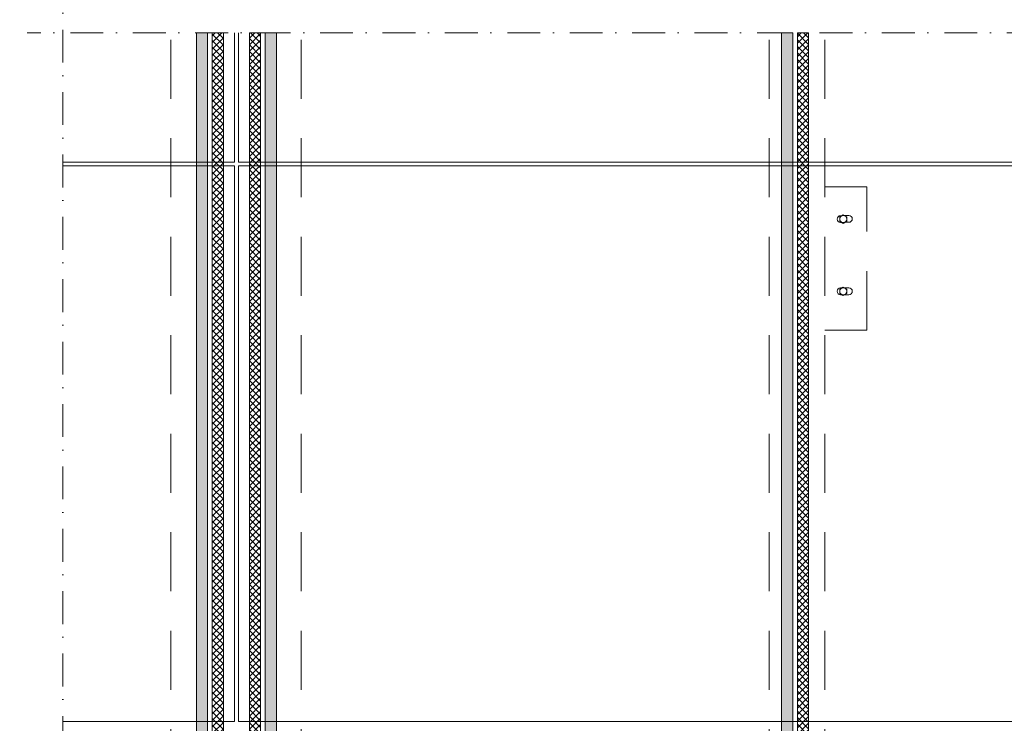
# Model space of a CAD drawing. Extents: x -106566 to -43002, y 22119 to 47619.
# Tile 4 of 24: x -95875 to -85301, y 33440 to 41000. Entities that reach past the tile are written whole.
import ezdxf

# ---------------------------------------------------------------- set-up
doc = ezdxf.new("R2010")
doc.units = 0
doc.header["$MEASUREMENT"] = 0
doc.linetypes.add('Dot & Dashed', pattern=[670.277762, 352.777767, -176.388884, 0, -141.111112])
doc.linetypes.add('Przerywana długa', pattern=[1058.333302, 634.99999, -423.333311])
for name, color, linetype, lineweight, true_color in [('2D Drafting - General_Pen_No__2', 7, 'Continuous', 15, 0x7f7f7f), ('2D Drafting - General_Pen_No__5', 7, 'Continuous', 25, 0x40a5ff), ('Wymiarowanie_Pen_No__5', 7, 'Continuous', 25, 0x40a5ff)]:
    doc.layers.add(name, color=color, linetype=linetype, lineweight=lineweight, true_color=true_color)
doc.layers.add('Wymiarowanie', color=7, linetype='Continuous')
doc.styles.add('GENERATED_STYLE_1', font='txt')
doc.dimstyles.new('GENERATED_STYLE__1', dxfattribs={"dimtxt": 200, "dimasz": 190, "dimexe": 0.18, "dimexo": 0, "dimgap": 0.09, "dimtad": 1, "dimdec": 1, "dimlfac": 0.1, "dimzin": 0, "dimdsep": 46, "dimtxsty": 'GENERATED_STYLE_1', "dimblk": 'ARROWHEAD_6', "dimblk1": 'ARROWHEAD_6', "dimblk2": 'ARROWHEAD_6', "dimcen": 0.09, "dimclrd": 256, "dimclre": 256, "dimclrt": 256, "dimadec": 0, "dimazin": 0, "dimtfac": 1, "dimtdec": 4, "dimtmove": 0, "dimatfit": 3, "dimfxl": 0, "dimtolj": 1, "dimtzin": 0, "dimarcsym": 0})
pattern_1 = [(45, (0, 0), (-70.71068, 70.71068), [75, -25]), (45, (7e-15, 70.71), (-70.71068, 70.71068), [75, -25])]
pattern_2 = [(45, (0, 0), (-35.35534, 35.35534), []), (135, (0, 0), (35.35534, 35.35534), [])]

# ---------------------------------------------------------------- blocks, each defined once
blk = doc.blocks.new('*D13')
at = {"layer": 'Wymiarowanie_Pen_No__5', "linetype": 'Continuous'}
for p, q in [((-96314, 33560), (-96114, 33360)), ((-96114, 33320), (-96314, 33520)), ((-96026, 33420), (-96401, 33420)), ((-96214, 27450), (-96214, 33420)), ((-96314, 27550), (-96114, 27350)), ((-96026, 27450), (-96401, 27450)), ((-96214, 27300), (-96214, 27450))]:
    blk.add_line(p, q, dxfattribs=at)
at = {"layer": 'Wymiarowanie_Pen_No__5', "char_height": 200, "attachment_point": 7, "rotation": 90, "style": 'GENERATED_STYLE_1'}
for s, insert in [('{597,0}', (-96254, 36104)), ('{4,0}', (-96254, 32937)), ('{597,0}', (-96254, 29902))]:
    blk.add_mtext(s, dxfattribs=dict(at, insert=insert))
blk = doc.blocks.new('ARROWHEAD_6')
at = {"color": 0, "linetype": 'Continuous', "lineweight": 0}
for p, q in [((0, 0), (-1, 0)), ((-0.5, -0.5), (0.5, 0.5))]:
    blk.add_line(p, q, dxfattribs=at)
blk = doc.blocks.new('*D15')
at = {"layer": 'Wymiarowanie_Pen_No__5', "linetype": 'Continuous'}
for p, q in [((-96314, 33560), (-96114, 33360)), ((-96114, 33320), (-96314, 33520)), ((-96026, 33460), (-96401, 33460)), ((-96026, 33420), (-96401, 33420)), ((-96214, 33420), (-96214, 33460))]:
    blk.add_line(p, q, dxfattribs=at)
at = {"layer": 'Wymiarowanie_Pen_No__5', "char_height": 200, "attachment_point": 7, "rotation": 90, "style": 'GENERATED_STYLE_1'}
for s, insert in [('{597,0}', (-96254, 36104)), ('{4,0}', (-96254, 32937)), ('{597,0}', (-96254, 29902))]:
    blk.add_mtext(s, dxfattribs=dict(at, insert=insert))
blk = doc.blocks.new('*D16')
at = {"layer": 'Wymiarowanie_Pen_No__5', "linetype": 'Continuous'}
for p, q in [((-96214, 39430), (-96214, 39580)), ((-96114, 39330), (-96314, 39530)), ((-96026, 39430), (-96401, 39430)), ((-96214, 33460), (-96214, 39430)), ((-96314, 33560), (-96114, 33360)), ((-96114, 33320), (-96314, 33520)), ((-96026, 33460), (-96401, 33460))]:
    blk.add_line(p, q, dxfattribs=at)
at = {"layer": 'Wymiarowanie_Pen_No__5', "char_height": 200, "attachment_point": 7, "rotation": 90, "style": 'GENERATED_STYLE_1'}
for s, insert in [('{597,0}', (-96254, 36104)), ('{4,0}', (-96254, 32937)), ('{597,0}', (-96254, 29902))]:
    blk.add_mtext(s, dxfattribs=dict(at, insert=insert))

msp = doc.modelspace()

# ---------------------------------------------------------------- hatches: boundary and pattern name
at = {"layer": '2D Drafting - General_Pen_No__2', "linetype": 'Continuous'}
h = msp.add_hatch(dxfattribs=at)
h.set_pattern_fill('Grid_5x5_Diagonal', color=256, style=0, pattern_type=2)
h.set_pattern_definition(pattern_2)
h.paths.add_polyline_path([(-93807.7, 40857.78), (-93807.7, 27449.57), (-93687.7, 27449.57), (-93687.7, 40857.78)], flags=0)
h = msp.add_hatch(dxfattribs=at)
h.set_pattern_fill('Grid_5x5_Diagonal', color=256, style=0, pattern_type=2)
h.set_pattern_definition(pattern_2)
h.paths.add_polyline_path([(-93287.7, 40857.78), (-93287.7, 27449.57), (-93407.7, 27449.57), (-93407.7, 40857.78)], flags=0)
h = msp.add_hatch(dxfattribs=at)
h.set_pattern_fill('Grid_5x5_Diagonal', color=256, style=0, pattern_type=2)
h.set_pattern_definition(pattern_2)
h.paths.add_polyline_path([(-87523.37, 40857.78), (-87523.37, 27449.57), (-87403.37, 27449.57), (-87403.37, 40857.78)], flags=0)
at = {"layer": '2D Drafting - General_Pen_No__5', "linetype": 'Continuous'}
h = msp.add_hatch(dxfattribs=at)
h.set_pattern_fill('Beton', color=256, style=0, pattern_type=2)
h.set_pattern_definition(pattern_1)
h.paths.add_polyline_path([(-93977.7, 40857.78), (-93977.7, 27449.57), (-93857.7, 27449.57), (-93857.7, 40857.78)], flags=0)
h = msp.add_hatch(dxfattribs=at)
h.set_pattern_fill('Beton', color=256, style=0, pattern_type=2)
h.set_pattern_definition(pattern_1)
h.paths.add_polyline_path([(-93117.7, 40857.78), (-93117.7, 27449.57), (-93237.7, 27449.57), (-93237.7, 40857.78)], flags=0)
h = msp.add_hatch(dxfattribs=at)
h.set_pattern_fill('Beton', color=256, style=0, pattern_type=2)
h.set_pattern_definition(pattern_1)
h.paths.add_polyline_path([(-87693.37, 40857.78), (-87693.37, 27449.57), (-87573.37, 27449.57), (-87573.37, 40857.78)], flags=0)

# ---------------------------------------------------------------- linework, layer by layer
at = {"layer": '2D Drafting - General_Pen_No__2', "linetype": 'Dot & Dashed'}
for p, q in [((-95413.06, 27131.4), (-95413.06, 44011.68)), ((-75536.44, 40857.78), (-95796.06, 40857.78))]:
    msp.add_line(p, q, dxfattribs=at)
at = {"layer": '2D Drafting - General_Pen_No__2', "linetype": 'Przerywana długa'}
for p, q in [((-94251.86, 27449.57), (-94251.86, 40857.78)), ((-92851.86, 27449.57), (-92851.86, 40857.78)), ((-87827.7, 27449.57), (-87827.7, 40857.78)), ((-87227.7, 27449.57), (-87227.7, 40857.78)), ((-86777.7, 39204.43), (-87227.7, 39204.43)), ((-86777.7, 37663.86), (-86777.7, 39204.43)), ((-86777.7, 37663.86), (-87227.7, 37663.86))]:
    msp.add_line(p, q, dxfattribs=at)
at = {"layer": '2D Drafting - General_Pen_No__2', "linetype": 'Continuous'}
for p, q in [((-93566.51, 40857.78), (-93566.51, 39469.57)), ((-93526.51, 40857.78), (-93526.51, 39469.57)), ((-93566.51, 39469.57), (-95413.06, 39469.57)), ((-81556.51, 39469.57), (-93526.51, 39469.57)), ((-93569.67, 39429.57), (-95413.06, 39429.57)), ((-93569.67, 39429.57), (-93569.67, 33459.57)), ((-93526.51, 39429.57), (-81556.51, 39429.57)), ((-93526.51, 39429.57), (-93526.51, 33459.57)), ((-87068.51, 38880.17), (-87030.34, 38903.17)), ((-87068.51, 38880.17), (-87068.51, 38834.17)), ((-87068.51, 38834.17), (-87030.34, 38811.17)), ((-87046.45, 38893.46), (-87060.2, 38893.46)), ((-87060.2, 38820.88), (-87046.45, 38820.88)), ((-86992.17, 38880.17), (-87030.34, 38903.17)), ((-86992.17, 38834.17), (-87030.34, 38811.17)), ((-86970.03, 38895.33), (-87014.23, 38895.33)), ((-87014.23, 38822.75), (-86970.03, 38822.75)), ((-86992.17, 38880.17), (-86992.17, 38834.17)), ((-87068.51, 38104.2), (-87030.34, 38127.2)), ((-87068.51, 38104.2), (-87068.51, 38058.2)), ((-87046.45, 38117.49), (-87060.2, 38117.49)), ((-86992.17, 38104.2), (-87030.34, 38127.2)), ((-86970.03, 38117.49), (-87014.23, 38117.49)), ((-86992.17, 38104.2), (-86992.17, 38058.2)), ((-87068.51, 38058.2), (-87030.34, 38035.2)), ((-87060.2, 38044.91), (-87046.45, 38044.91)), ((-86992.17, 38058.2), (-87030.34, 38035.2)), ((-87014.23, 38044.91), (-86970.03, 38044.91)), ((-95413.06, 33459.57), (-93569.67, 33459.57)), ((-81556.51, 33459.57), (-93526.51, 33459.57))]:
    msp.add_line(p, q, dxfattribs=at)
at = {"layer": '2D Drafting - General_Pen_No__2', "linetype": 'Continuous', "flags": 128}
for points in [[(-93977.7, 40857.78), (-93977.7, 27449.57), (-93857.7, 27449.57), (-93857.7, 40857.78)], [(-93807.7, 40857.78), (-93807.7, 27449.57), (-93687.7, 27449.57), (-93687.7, 40857.78)], [(-93287.7, 40857.78), (-93287.7, 27449.57), (-93407.7, 27449.57), (-93407.7, 40857.78)], [(-93117.7, 40857.78), (-93117.7, 27449.57), (-93237.7, 27449.57), (-93237.7, 40857.78)], [(-87693.37, 40857.78), (-87693.37, 27449.57), (-87573.37, 27449.57), (-87573.37, 40857.78)], [(-87523.37, 40857.78), (-87523.37, 27449.57), (-87403.37, 27449.57), (-87403.37, 40857.78)]]:
    msp.add_lwpolyline(points, close=True, dxfattribs=at)
at = {"layer": '2D Drafting - General_Pen_No__2', "linetype": 'Continuous'}
for centre in [(-87030.34, 38857.17), (-87030.34, 38081.2)]:
    msp.add_circle(centre, 38.17, dxfattribs=at)
for centre, start, end in [((-87060.2, 38857.17), 90, 270), ((-86970.03, 38859.04), 270, 90), ((-87060.2, 38081.2), 90, 270), ((-86970.03, 38081.2), 270, 90)]:
    msp.add_arc(centre, 36.29, start, end, dxfattribs=at)

# ---------------------------------------------------------------- dimensions: what is measured, and where the dimension line sits
at = {"layer": 'Wymiarowanie', "color": 161, "linetype": 'Continuous', "lineweight": 25, "true_color": 0x40a5ff}
for p1, p2, picture, middle in [((-93569.67, 33459.57), (-93569.67, 39429.57), '*D16', (-96353.65, 36445.48)), ((-93569.67, 27449.57), (-93569.67, 33419.57), '*D13', (-96353.65, 30244.4)), ((-93569.67, 33419.57), (-93569.67, 33459.57), '*D15', (-96353.65, 33127.57))]:
    dim = msp.add_linear_dim(base=(-96213.65, 27449.57), p1=p1, p2=p2, angle=90, dimstyle='GENERATED_STYLE__1', dxfattribs=at)
    dim.commit()
    dim.dimension.update_dxf_attribs({"geometry": picture, "text_midpoint": middle})

doc.saveas('drawing.dxf')
